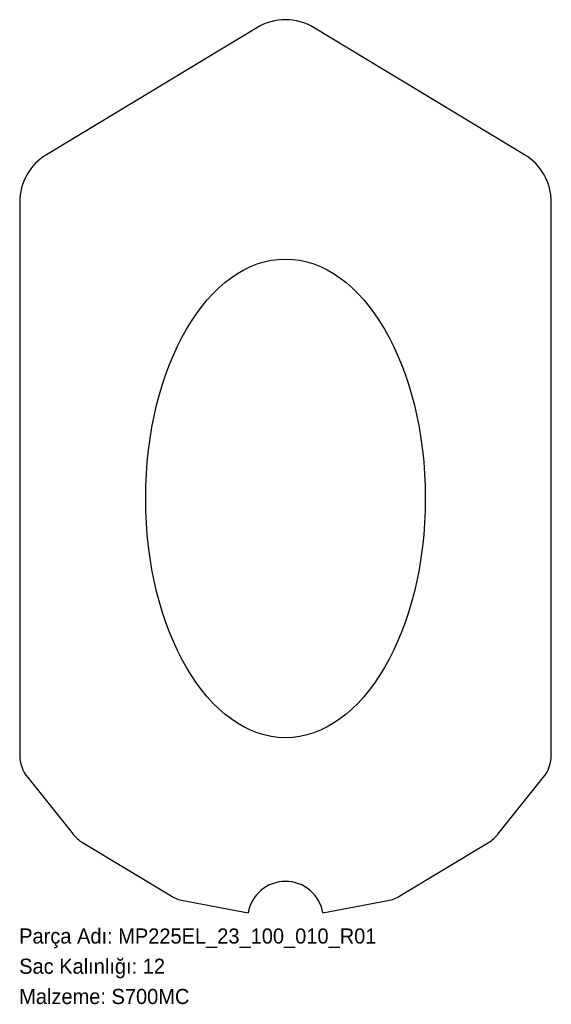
# Model space of a CAD drawing. Header units: millimetres. Extents: x 0 to 422, y -72 to 709.
import ezdxf

# ---------------------------------------------------------------- set-up
doc = ezdxf.new("R2010")
doc.units = ezdxf.units.MM
doc.linetypes.add('SLD-Katı', pattern=[0])
doc.linetypes.add('SLD-Sürekli', pattern=[0])
doc.layers.add('METIN', color=96, linetype='SLD-Katı')
doc.styles.add('SLDTEXTSTYLE0', font='ARIAL.TTF', dxfattribs={"width": 0.948, "bigfont": 'bigfont'})
doc.styles.add('SLDTEXTSTYLE1', font='ARIAL.TTF', dxfattribs={"width": 0.948})

msp = doc.modelspace()

# ---------------------------------------------------------------- linework, layer by layer
at = {"color": 7, "linetype": 'SLD-Sürekli', "lineweight": 25}
for p, q in [((188.66, 703.03), (21.66, 602.21)), ((401.14, 602.21), (234.14, 703.03)), ((0.4, 564.54), (0.4, 125.83)), ((422.4, 125.83), (422.4, 564.54)), ((6.77, 107.69), (42.72, 62.86)), ((380.08, 62.86), (416.03, 107.69)), ((50.36, 56.17), (120.55, 13.79)), ((302.25, 13.79), (372.44, 56.17)), ((130.18, 10.11), (181.83, 0.4)), ((240.97, 0.4), (292.62, 10.11))]:
    msp.add_line(p, q, dxfattribs=at)
for centre, radius, start, end in [((211.4, 665.36), 44, 58.87934, 121.12066), ((44.4, 564.54), 44, 121.12066, 180), ((378.4, 564.54), 44, 0, 58.87934), ((29.4, 125.83), 29, 180, 218.72048), ((393.4, 125.83), 29, 321.27952, 0), ((65.34, 81), 29, 218.72048, 238.87934), ((357.46, 81), 29, 301.12066, 321.27952), ((211.4, -4.64), 30, 9.66501, 170.33499), ((135.54, 38.61), 29, 238.87934, 259.34754), ((287.26, 38.61), 29, 280.65246, 301.12066)]:
    msp.add_arc(centre, radius, start, end, dxfattribs=at)
msp.add_ellipse((211.4, 329.36), major_axis=(0, 190), ratio=0.584211, dxfattribs=at)

# ---------------------------------------------------------------- texts
at = {"layer": 'METIN', "char_height": 12, "attachment_point": 1}
for s, insert, style in [('Parça Adı: MP225EL_23_100_010_R01', (0, -12.03), 'SLDTEXTSTYLE0'), ('Sac Kalınlığı: 12', (0, -36.03), 'SLDTEXTSTYLE0'), ('Malzeme: S700MC', (0, -60.03), 'SLDTEXTSTYLE1')]:
    msp.add_mtext(s, dxfattribs=dict(at, insert=insert, style=style))

doc.saveas('drawing.dxf')
